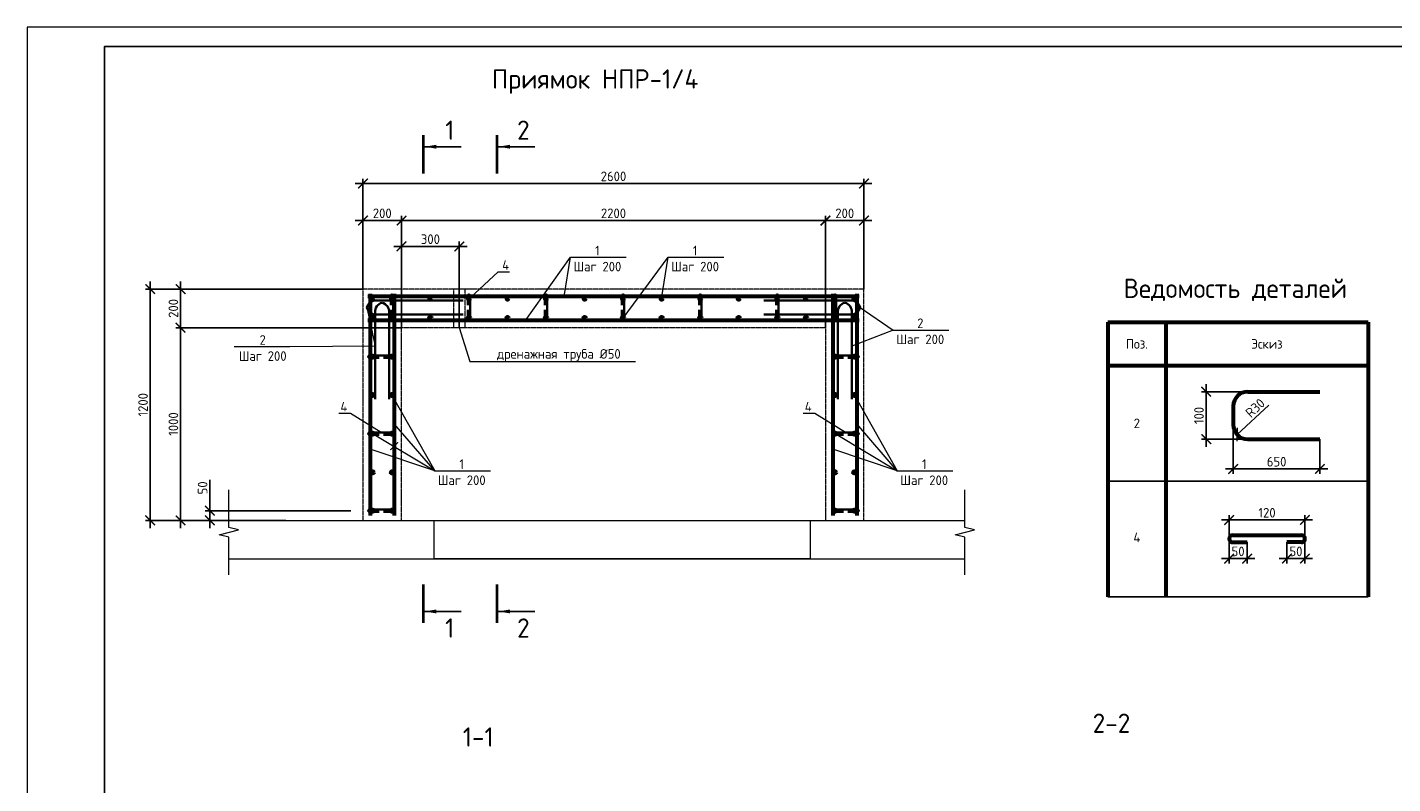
# Model space of a CAD drawing. Header units: millimetres. Extents: x 130535 to 3472113, y -231620 to 121434.
# Tile 29 of 133: x 344596 to 380023, y -118390 to -98765. Entities that reach past the tile are written whole.
import ezdxf
from ezdxf import colors
from ezdxf.entities.mleader import LeaderData, LeaderLine
from ezdxf.enums import TextEntityAlignment as Align
from ezdxf.math import Vec2, Vec3

# ---------------------------------------------------------------- set-up
doc = ezdxf.new("R2010")
doc.units = ezdxf.units.MM
doc.linetypes.add('DASHED', pattern=[7, 5, -2, 0])
doc.layers.get('DEFPOINTS').update_dxf_attribs({"color": 1, "lineweight": 0})
for name, color, linetype, lineweight in [('Основная 0.35', 200, 'Continuous', 35), ('Основная 0.60', 142, 'Continuous', 60), ('РАЗМЕРЫ', 1, 'Continuous', 9), ('Символы 0.20', 1, 'Continuous', 20), ('Текст 5.00', 82, 'Continuous', 50), ('Тонкая', 81, 'Continuous', 20), ('Тонкая 0.20', 30, 'Continuous', 20), ('ТОНКИЕ', 7, 'Continuous', 9), ('Штриховая 0.20', 42, 'DASHED', 20)]:
    doc.layers.add(name, color=color, linetype=linetype, lineweight=lineweight)
doc.layers.add('ТОЛСТЫЕ_ОСНОВНЫЕ', color=6, linetype='Continuous')
doc.styles.add('GOST-2.304_Type-B', font='GOST_Common.ttf')
doc.dimstyles.new('СПДС', dxfattribs={"dimscale": 100, "dimtxt": 2.5, "dimasz": 2.5, "dimexe": 1.25, "dimexo": 0, "dimtad": 1, "dimdec": 0, "dimtxsty": 'GOST-2.304_Type-B', "dimblk": 'ARCHTICK', "dimcen": 2.5, "dimdle": 2, "dimadec": 0, "dimazin": 2, "dimtfac": 0.75, "dimtdec": 0, "dimtmove": 1, "dimatfit": 3, "dimfxl": 1, "dimtolj": 1, "dimarcsym": 1})

# ---------------------------------------------------------------- blocks, each defined once
blk = doc.blocks.new('*U5')
at = {"layer": 'ТОЛСТЫЕ_ОСНОВНЫЕ', "color": 6}
blk.add_lwpolyline([(20, 5), (589, 5), (589, 415), (20, 415)], close=True, dxfattribs=at)
at = {"layer": 'ТОНКИЕ'}
blk.add_lwpolyline([(0, 0), (594, 0), (594, 420), (0, 420)], close=True, dxfattribs=at)
blk = doc.blocks.new('_ArchTick')
at = {"color": 0, "linetype": 'ByBlock', "const_width": 0.15}
blk.add_lwpolyline([(-0.5, -0.5), (0.5, 0.5)], dxfattribs=at)
blk = doc.blocks.new('*D661')
at = {"layer": 'DEFPOINTS', "color": 0, "linetype": 'Continuous', "lineweight": 0, "transparency": 16777216}
for p in [(349333, -111558), (351305, -111558), (352993, -111308)]:
    blk.add_point(p, dxfattribs=at)
at = {"layer": 'РАЗМЕРЫ', "color": 0, "linetype": 'Continuous', "lineweight": -2, "transparency": 16777216}
for p, q in [((349333, -110502), (349333, -111308)), ((349333, -111108), (349333, -111758)), ((352993, -111308), (349208, -111308)), ((351305, -111558), (349208, -111558))]:
    blk.add_line(p, q, dxfattribs=at)
at = {"layer": 'РАЗМЕРЫ', "color": 0, "linetype": 'Continuous', "lineweight": -2, "transparency": 16777216, "xscale": 250, "yscale": 250, "zscale": 250}
for p, rotation in [((349333, -111308), 90), ((349333, -111558), 270)]:
    blk.add_blockref('_ArchTick', p, dxfattribs=dict(at, rotation=rotation))
at = {"layer": 'РАЗМЕРЫ', "color": 0, "linetype": 'Continuous', "lineweight": 0, "transparency": 16777216, "insert": (349145, -110715), "char_height": 250, "attachment_point": 5, "rotation": 90, "style": 'GOST-2.304_Type-B'}
blk.add_mtext('\\A1;50', dxfattribs=at)
blk = doc.blocks.new('*D662')
at = {"layer": 'DEFPOINTS', "color": 0, "linetype": 'Continuous', "lineweight": 0, "transparency": 16777216}
for p in [(348573, -106558), (354305, -106558), (349824, -111558)]:
    blk.add_point(p, dxfattribs=at)
at = {"layer": 'РАЗМЕРЫ', "color": 0, "linetype": 'Continuous', "lineweight": -2, "transparency": 16777216}
for p, q in [((354305, -106558), (348448, -106558)), ((348573, -111758), (348573, -106358)), ((349824, -111558), (348448, -111558))]:
    blk.add_line(p, q, dxfattribs=at)
at = {"layer": 'РАЗМЕРЫ', "color": 0, "linetype": 'Continuous', "lineweight": -2, "transparency": 16777216, "xscale": 250, "yscale": 250, "zscale": 250}
for p, rotation in [((348573, -106558), 90), ((348573, -111558), 270)]:
    blk.add_blockref('_ArchTick', p, dxfattribs=dict(at, rotation=rotation))
at = {"layer": 'РАЗМЕРЫ', "color": 0, "linetype": 'Continuous', "lineweight": 0, "transparency": 16777216, "insert": (348386, -109058), "char_height": 250, "attachment_point": 5, "rotation": 90, "style": 'GOST-2.304_Type-B'}
blk.add_mtext('\\A1;1000', dxfattribs=at)
blk = doc.blocks.new('*D663')
at = {"layer": 'DEFPOINTS', "color": 0, "linetype": 'Continuous', "lineweight": 0, "transparency": 16777216}
for p in [(348573, -105558), (353305, -105558), (354305, -106558)]:
    blk.add_point(p, dxfattribs=at)
at = {"layer": 'РАЗМЕРЫ', "color": 0, "linetype": 'Continuous', "lineweight": -2, "transparency": 16777216}
for p, q in [((353305, -105558), (348448, -105558)), ((348573, -106758), (348573, -105358)), ((354305, -106558), (348448, -106558))]:
    blk.add_line(p, q, dxfattribs=at)
at = {"layer": 'РАЗМЕРЫ', "color": 0, "linetype": 'Continuous', "lineweight": -2, "transparency": 16777216, "xscale": 250, "yscale": 250, "zscale": 250}
for p, rotation in [((348573, -105558), 90), ((348573, -106558), 270)]:
    blk.add_blockref('_ArchTick', p, dxfattribs=dict(at, rotation=rotation))
at = {"layer": 'РАЗМЕРЫ', "color": 0, "linetype": 'Continuous', "lineweight": 0, "transparency": 16777216, "insert": (348386, -106058), "char_height": 250, "attachment_point": 5, "rotation": 90, "style": 'GOST-2.304_Type-B'}
blk.add_mtext('\\A1;200', dxfattribs=at)
blk = doc.blocks.new('*D664')
at = {"layer": 'DEFPOINTS', "color": 0, "linetype": 'Continuous', "lineweight": 0, "transparency": 16777216}
for p in [(354305, -103778), (353305, -105558), (354305, -106558)]:
    blk.add_point(p, dxfattribs=at)
at = {"layer": 'РАЗМЕРЫ', "color": 0, "linetype": 'Continuous', "lineweight": -2, "transparency": 16777216}
for p, q in [((353105, -103778), (354505, -103778)), ((353305, -105558), (353305, -103653)), ((354305, -106558), (354305, -103653))]:
    blk.add_line(p, q, dxfattribs=at)
at = {"layer": 'РАЗМЕРЫ', "color": 0, "linetype": 'Continuous', "lineweight": -2, "transparency": 16777216, "xscale": 250, "yscale": 250, "zscale": 250, "rotation": 180}
blk.add_blockref('_ArchTick', (353305, -103778), dxfattribs=at)
at = {"layer": 'РАЗМЕРЫ', "color": 0, "linetype": 'Continuous', "lineweight": -2, "transparency": 16777216, "xscale": 250, "yscale": 250, "zscale": 250}
blk.add_blockref('_ArchTick', (354305, -103778), dxfattribs=at)
at = {"layer": 'РАЗМЕРЫ', "color": 0, "linetype": 'Continuous', "lineweight": 0, "transparency": 16777216, "insert": (353805, -103591), "char_height": 250, "attachment_point": 5, "style": 'GOST-2.304_Type-B'}
blk.add_mtext('\\A1;200', dxfattribs=at)
blk = doc.blocks.new('*D665')
at = {"layer": 'DEFPOINTS', "color": 0, "linetype": 'Continuous', "lineweight": 0, "transparency": 16777216}
for p in [(365305, -103778), (354305, -106558), (365305, -106558)]:
    blk.add_point(p, dxfattribs=at)
at = {"layer": 'РАЗМЕРЫ', "color": 0, "linetype": 'Continuous', "lineweight": -2, "transparency": 16777216}
for p, q in [((354105, -103778), (365505, -103778)), ((354305, -106558), (354305, -103653)), ((365305, -106558), (365305, -103653))]:
    blk.add_line(p, q, dxfattribs=at)
at = {"layer": 'РАЗМЕРЫ', "color": 0, "linetype": 'Continuous', "lineweight": -2, "transparency": 16777216, "xscale": 250, "yscale": 250, "zscale": 250, "rotation": 180}
blk.add_blockref('_ArchTick', (354305, -103778), dxfattribs=at)
at = {"layer": 'РАЗМЕРЫ', "color": 0, "linetype": 'Continuous', "lineweight": -2, "transparency": 16777216, "xscale": 250, "yscale": 250, "zscale": 250}
blk.add_blockref('_ArchTick', (365305, -103778), dxfattribs=at)
at = {"layer": 'РАЗМЕРЫ', "color": 0, "linetype": 'Continuous', "lineweight": 0, "transparency": 16777216, "insert": (359805, -103591), "char_height": 250, "attachment_point": 5, "style": 'GOST-2.304_Type-B'}
blk.add_mtext('\\A1;2200', dxfattribs=at)
blk = doc.blocks.new('*D666')
at = {"layer": 'DEFPOINTS', "color": 0, "linetype": 'Continuous', "lineweight": 0, "transparency": 16777216}
for p in [(366305, -103778), (366305, -105558), (365305, -106558)]:
    blk.add_point(p, dxfattribs=at)
at = {"layer": 'РАЗМЕРЫ', "color": 0, "linetype": 'Continuous', "lineweight": -2, "transparency": 16777216}
for p, q in [((365105, -103778), (366505, -103778)), ((365305, -106558), (365305, -103653)), ((366305, -105558), (366305, -103653))]:
    blk.add_line(p, q, dxfattribs=at)
at = {"layer": 'РАЗМЕРЫ', "color": 0, "linetype": 'Continuous', "lineweight": -2, "transparency": 16777216, "xscale": 250, "yscale": 250, "zscale": 250, "rotation": 180}
blk.add_blockref('_ArchTick', (365305, -103778), dxfattribs=at)
at = {"layer": 'РАЗМЕРЫ', "color": 0, "linetype": 'Continuous', "lineweight": -2, "transparency": 16777216, "xscale": 250, "yscale": 250, "zscale": 250}
blk.add_blockref('_ArchTick', (366305, -103778), dxfattribs=at)
at = {"layer": 'РАЗМЕРЫ', "color": 0, "linetype": 'Continuous', "lineweight": 0, "transparency": 16777216, "insert": (365805, -103591), "char_height": 250, "attachment_point": 5, "style": 'GOST-2.304_Type-B'}
blk.add_mtext('\\A1;200', dxfattribs=at)
blk = doc.blocks.new('A$C862932c0')
at = {"layer": 'Основная 0.35'}
for p, q in [((130, 6), (6, 6)), ((6, -6), (56, -6)), ((130, -6), (80, -6))]:
    blk.add_line(p, q, dxfattribs=at)
for centre, start, end in [((6, 0), 90, 270), ((130, 0), 270, 90)]:
    blk.add_arc(centre, 6, start, end, dxfattribs=at)
blk = doc.blocks.new('_None')
blk = doc.blocks.new('*D667')
at = {"layer": 'DEFPOINTS', "color": 0, "linetype": 'Continuous', "lineweight": 0, "transparency": 16777216}
for p in [(366305, -102820), (353305, -104058), (366305, -104058)]:
    blk.add_point(p, dxfattribs=at)
at = {"layer": 'РАЗМЕРЫ', "color": 0, "linetype": 'Continuous', "lineweight": -2, "transparency": 16777216}
for p, q in [((353305, -104058), (353305, -102695)), ((366305, -104058), (366305, -102695)), ((353105, -102820), (366505, -102820))]:
    blk.add_line(p, q, dxfattribs=at)
at = {"layer": 'РАЗМЕРЫ', "color": 0, "linetype": 'Continuous', "lineweight": -2, "transparency": 16777216, "xscale": 250, "yscale": 250, "zscale": 250, "rotation": 180}
blk.add_blockref('_ArchTick', (353305, -102820), dxfattribs=at)
at = {"layer": 'РАЗМЕРЫ', "color": 0, "linetype": 'Continuous', "lineweight": -2, "transparency": 16777216, "xscale": 250, "yscale": 250, "zscale": 250}
blk.add_blockref('_ArchTick', (366305, -102820), dxfattribs=at)
at = {"layer": 'РАЗМЕРЫ', "color": 0, "linetype": 'Continuous', "lineweight": 0, "transparency": 16777216, "insert": (359805, -102632), "char_height": 250, "attachment_point": 5, "style": 'GOST-2.304_Type-B'}
blk.add_mtext('\\A1;2600', dxfattribs=at)
blk = doc.blocks.new('*D668')
at = {"layer": 'DEFPOINTS', "color": 0, "linetype": 'Continuous', "lineweight": 0, "transparency": 16777216}
for p in [(347785, -105558), (351305, -105558), (349824, -111558)]:
    blk.add_point(p, dxfattribs=at)
at = {"layer": 'РАЗМЕРЫ', "color": 0, "linetype": 'Continuous', "lineweight": -2, "transparency": 16777216}
for p, q in [((351305, -105558), (347660, -105558)), ((347785, -111758), (347785, -105358)), ((349824, -111558), (347660, -111558))]:
    blk.add_line(p, q, dxfattribs=at)
at = {"layer": 'РАЗМЕРЫ', "color": 0, "linetype": 'Continuous', "lineweight": -2, "transparency": 16777216, "xscale": 250, "yscale": 250, "zscale": 250}
for p, rotation in [((347785, -105558), 90), ((347785, -111558), 270)]:
    blk.add_blockref('_ArchTick', p, dxfattribs=dict(at, rotation=rotation))
at = {"layer": 'РАЗМЕРЫ', "color": 0, "linetype": 'Continuous', "lineweight": 0, "transparency": 16777216, "insert": (347598, -108558), "char_height": 250, "attachment_point": 5, "rotation": 90, "style": 'GOST-2.304_Type-B'}
blk.add_mtext('\\A1;1200', dxfattribs=at)
blk = doc.blocks.new('*D669')
at = {"layer": 'DEFPOINTS', "color": 0, "linetype": 'Continuous', "lineweight": 0, "transparency": 16777216}
for p in [(355805, -104450), (354305, -106558), (355805, -106558)]:
    blk.add_point(p, dxfattribs=at)
at = {"layer": 'РАЗМЕРЫ', "color": 0, "linetype": 'Continuous', "lineweight": -2, "transparency": 16777216}
for p, q in [((354105, -104450), (356005, -104450)), ((354305, -106558), (354305, -104325)), ((355805, -106558), (355805, -104325))]:
    blk.add_line(p, q, dxfattribs=at)
at = {"layer": 'РАЗМЕРЫ', "color": 0, "linetype": 'Continuous', "lineweight": -2, "transparency": 16777216, "xscale": 250, "yscale": 250, "zscale": 250, "rotation": 180}
blk.add_blockref('_ArchTick', (354305, -104450), dxfattribs=at)
at = {"layer": 'РАЗМЕРЫ', "color": 0, "linetype": 'Continuous', "lineweight": -2, "transparency": 16777216, "xscale": 250, "yscale": 250, "zscale": 250}
blk.add_blockref('_ArchTick', (355805, -104450), dxfattribs=at)
at = {"layer": 'РАЗМЕРЫ', "color": 0, "linetype": 'Continuous', "lineweight": 0, "transparency": 16777216, "insert": (355055, -104262), "char_height": 250, "attachment_point": 5, "style": 'GOST-2.304_Type-B'}
blk.add_mtext('\\A1;300', dxfattribs=at)
blk = doc.blocks.new('*D680')
at = {"layer": 'DEFPOINTS', "color": 0, "linetype": 'Continuous', "lineweight": 0, "transparency": 16777216}
for p in [(375184, -108221), (376261, -108221), (376261, -109451)]:
    blk.add_point(p, dxfattribs=at)
at = {"layer": 'РАЗМЕРЫ', "color": 0, "linetype": 'Continuous', "lineweight": -2, "transparency": 16777216}
for p, q in [((375184, -109651), (375184, -108021)), ((376261, -108221), (375059, -108221)), ((376261, -109451), (375059, -109451))]:
    blk.add_line(p, q, dxfattribs=at)
at = {"layer": 'РАЗМЕРЫ', "color": 0, "linetype": 'Continuous', "lineweight": -2, "transparency": 16777216, "xscale": 250, "yscale": 250, "zscale": 250}
for p, rotation in [((375184, -108221), 90), ((375184, -109451), 270)]:
    blk.add_blockref('_ArchTick', p, dxfattribs=dict(at, rotation=rotation))
at = {"layer": 'РАЗМЕРЫ', "color": 0, "linetype": 'Continuous', "lineweight": 0, "transparency": 16777216, "insert": (374996, -108836), "char_height": 250, "attachment_point": 5, "rotation": 90, "style": 'GOST-2.304_Type-B'}
blk.add_mtext('\\A1;100', dxfattribs=at)
blk = doc.blocks.new('*D681')
at = {"layer": 'DEFPOINTS', "color": 0, "linetype": 'Continuous', "lineweight": 0, "transparency": 16777216}
for p in [(375886, -109076), (378136, -109451), (378136, -110224)]:
    blk.add_point(p, dxfattribs=at)
at = {"layer": 'РАЗМЕРЫ', "color": 0, "linetype": 'Continuous', "lineweight": -2, "transparency": 16777216}
for p, q in [((375886, -109076), (375886, -110349)), ((378136, -109451), (378136, -110349)), ((375686, -110224), (378336, -110224))]:
    blk.add_line(p, q, dxfattribs=at)
at = {"layer": 'РАЗМЕРЫ', "color": 0, "linetype": 'Continuous', "lineweight": -2, "transparency": 16777216, "xscale": 250, "yscale": 250, "zscale": 250, "rotation": 180}
blk.add_blockref('_ArchTick', (375886, -110224), dxfattribs=at)
at = {"layer": 'РАЗМЕРЫ', "color": 0, "linetype": 'Continuous', "lineweight": -2, "transparency": 16777216, "xscale": 250, "yscale": 250, "zscale": 250}
blk.add_blockref('_ArchTick', (378136, -110224), dxfattribs=at)
at = {"layer": 'РАЗМЕРЫ', "color": 0, "linetype": 'Continuous', "lineweight": 0, "transparency": 16777216, "insert": (377011, -110036), "char_height": 250, "attachment_point": 5, "style": 'GOST-2.304_Type-B'}
blk.add_mtext('\\A1;650', dxfattribs=at)
blk = doc.blocks.new('*D682')
at = {"layer": 'DEFPOINTS', "color": 0, "linetype": 'Continuous', "lineweight": 0, "transparency": 16777216}
for p in [(376261, -109076), (375987, -109331)]:
    blk.add_point(p, dxfattribs=at)
at = {"layer": 'РАЗМЕРЫ', "color": 0, "linetype": 'Continuous', "lineweight": -2, "transparency": 16777216}
blk.add_line((376811, -108566), (375987, -109331), dxfattribs=at)
at = {"layer": 'РАЗМЕРЫ', "color": 0, "linetype": 'Continuous', "lineweight": -2, "transparency": 16777216, "xscale": 250, "yscale": 250, "zscale": 250, "rotation": 222.8482016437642}
blk.add_blockref('_ArchTick', (375987, -109331), dxfattribs=at)
at = {"layer": 'РАЗМЕРЫ', "color": 0, "linetype": 'Continuous', "lineweight": 0, "transparency": 16777216, "insert": (376455, -108641), "char_height": 250, "attachment_point": 5, "rotation": 42.8482, "style": 'GOST-2.304_Type-B'}
blk.add_mtext('\\A1;R30', dxfattribs=at)
blk = doc.blocks.new('*D683')
at = {"layer": 'DEFPOINTS', "color": 0, "linetype": 'Continuous', "lineweight": 0, "transparency": 16777216}
for p in [(377280, -112127), (377746, -112035), (377280, -112550)]:
    blk.add_point(p, dxfattribs=at)
at = {"layer": 'РАЗМЕРЫ', "color": 0, "linetype": 'Continuous', "lineweight": -2, "transparency": 16777216}
for p, q in [((377280, -112127), (377280, -112675)), ((377746, -112035), (377746, -112675)), ((377946, -112550), (377080, -112550))]:
    blk.add_line(p, q, dxfattribs=at)
at = {"layer": 'РАЗМЕРЫ', "color": 0, "linetype": 'Continuous', "lineweight": -2, "transparency": 16777216, "xscale": 250, "yscale": 250, "zscale": 250, "rotation": 180}
blk.add_blockref('_ArchTick', (377280, -112550), dxfattribs=at)
at = {"layer": 'РАЗМЕРЫ', "color": 0, "linetype": 'Continuous', "lineweight": -2, "transparency": 16777216, "xscale": 250, "yscale": 250, "zscale": 250}
blk.add_blockref('_ArchTick', (377746, -112550), dxfattribs=at)
at = {"layer": 'РАЗМЕРЫ', "color": 0, "linetype": 'Continuous', "lineweight": 0, "transparency": 16777216, "insert": (377513, -112363), "char_height": 250, "attachment_point": 5, "style": 'GOST-2.304_Type-B'}
blk.add_mtext('\\A1;50', dxfattribs=at)
blk = doc.blocks.new('*D684')
at = {"layer": 'DEFPOINTS', "color": 0, "linetype": 'Continuous', "lineweight": 0, "transparency": 16777216}
for p in [(375778, -112035), (376245, -112127), (376245, -112550)]:
    blk.add_point(p, dxfattribs=at)
at = {"layer": 'РАЗМЕРЫ', "color": 0, "linetype": 'Continuous', "lineweight": -2, "transparency": 16777216}
for p, q in [((375778, -112035), (375778, -112675)), ((376245, -112127), (376245, -112675)), ((375578, -112550), (376445, -112550))]:
    blk.add_line(p, q, dxfattribs=at)
at = {"layer": 'РАЗМЕРЫ', "color": 0, "linetype": 'Continuous', "lineweight": -2, "transparency": 16777216, "xscale": 250, "yscale": 250, "zscale": 250, "rotation": 180}
blk.add_blockref('_ArchTick', (375778, -112550), dxfattribs=at)
at = {"layer": 'РАЗМЕРЫ', "color": 0, "linetype": 'Continuous', "lineweight": -2, "transparency": 16777216, "xscale": 250, "yscale": 250, "zscale": 250}
blk.add_blockref('_ArchTick', (376245, -112550), dxfattribs=at)
at = {"layer": 'РАЗМЕРЫ', "color": 0, "linetype": 'Continuous', "lineweight": 0, "transparency": 16777216, "insert": (376011, -112363), "char_height": 250, "attachment_point": 5, "style": 'GOST-2.304_Type-B'}
blk.add_mtext('\\A1;50', dxfattribs=at)
blk = doc.blocks.new('*D685')
at = {"layer": 'DEFPOINTS', "color": 0, "linetype": 'Continuous', "lineweight": 0, "transparency": 16777216}
for p in [(377746, -111547), (375780, -112015), (377746, -112036)]:
    blk.add_point(p, dxfattribs=at)
at = {"layer": 'РАЗМЕРЫ', "color": 0, "linetype": 'Continuous', "lineweight": -2, "transparency": 16777216}
for p, q in [((375580, -111547), (377946, -111547)), ((375780, -112015), (375780, -111422)), ((377746, -112036), (377746, -111422))]:
    blk.add_line(p, q, dxfattribs=at)
at = {"layer": 'РАЗМЕРЫ', "color": 0, "linetype": 'Continuous', "lineweight": -2, "transparency": 16777216, "xscale": 250, "yscale": 250, "zscale": 250, "rotation": 180}
blk.add_blockref('_ArchTick', (375780, -111547), dxfattribs=at)
at = {"layer": 'РАЗМЕРЫ', "color": 0, "linetype": 'Continuous', "lineweight": -2, "transparency": 16777216, "xscale": 250, "yscale": 250, "zscale": 250}
blk.add_blockref('_ArchTick', (377746, -111547), dxfattribs=at)
at = {"layer": 'РАЗМЕРЫ', "color": 0, "linetype": 'Continuous', "lineweight": 0, "transparency": 16777216, "insert": (376763, -111360), "char_height": 250, "attachment_point": 5, "style": 'GOST-2.304_Type-B'}
blk.add_mtext('\\A1;120', dxfattribs=at)

msp = doc.modelspace()

# ---------------------------------------------------------------- linework, layer by layer
at = {"layer": 'Основная 0.35'}
for p, q in [((355906.7, -105853.5), (353656.7, -105853.5)), ((353801.6, -105913.1), (353799.8, -105913.1)), ((363703, -105853.5), (365953, -105853.5)), ((365808.1, -105913.1), (365809.9, -105913.1)), ((353406.7, -106034.6), (353406.7, -106032.8)), ((353620.5, -108413.1), (353620.5, -106163.1)), ((355906.7, -106214), (353656.7, -106214)), ((353981, -108413.1), (353981, -106163.1)), ((363703, -106214), (365953, -106214)), ((365628.7, -108413.1), (365628.7, -106163.1)), ((365989.3, -108413.1), (365989.3, -106163.1)), ((366203, -106034.6), (366203, -106032.8))]:
    msp.add_line(p, q, dxfattribs=at)
for centre, start, end in [((353634.1, -106085.4), 84.44835, 167.41224), ((353852.4, -106140.6), 102.58776, 185.55165), ((353749, -106140.6), 354.44835, 77.41224), ((365860.7, -106140.6), 102.58776, 185.55165), ((365757.3, -106140.6), 354.44835, 77.41224), ((365975.6, -106085.4), 12.58776, 95.55165), ((353634.1, -105982.1), 192.58776, 275.55165), ((365975.6, -105982.1), 264.44835, 347.41224)]:
    msp.add_arc(centre, 233.1, start, end, dxfattribs=at)
at = {"layer": 'Основная 0.60'}
for p, q in [((366179.9, -105747.7), (353429.9, -105747.7)), ((353494.9, -105682.7), (353494.9, -111432.7)), ((354114.9, -105682.7), (354114.9, -111432.7)), ((365494.9, -105682.7), (365494.9, -111432.7)), ((366114.9, -105682.7), (366114.9, -111432.7)), ((366179.9, -106367.7), (353429.9, -106367.7)), ((376261.5, -108221), (378136.5, -108221)), ((375886.5, -108596), (375886.5, -109075.6)), ((376261.5, -109450.6), (378136.5, -109450.6)), ((375869.5, -111943.4), (377654.6, -111943.4)), ((375869.5, -112127.1), (376244.5, -112127.1)), ((377654.6, -112127.1), (377279.6, -112127.1))]:
    msp.add_line(p, q, dxfattribs=at)
at = {"layer": 'Основная 0.60', "linetype": 'Continuous', "lineweight": 60}
for p, q in [((372635.3, -106415.4), (379385.3, -106415.4)), ((372635.3, -106415.4), (372635.3, -113540.4)), ((374135.3, -106415.4), (374135.3, -113540.4)), ((379385.3, -106415.4), (379385.3, -113540.4)), ((372635.3, -107540.4), (379385.3, -107540.4))]:
    msp.add_line(p, q, dxfattribs=at)
at = {"layer": 'Основная 0.60', "linetype": 'Continuous', "lineweight": -3}
for p, q in [((372635.3, -110540.4), (379385.3, -110540.4)), ((372635.3, -110540.4), (379385.3, -110540.4)), ((372635.3, -113540.4), (379385.3, -113540.4))]:
    msp.add_line(p, q, dxfattribs=at)
at = {"layer": 'Основная 0.60'}
for centre in [(353554.9, -105807.7), (353554.9, -105807.7), (354054.9, -105807.7), (355054.9, -105807.7), (356054.9, -105807.7), (357054.9, -105807.7), (358054.9, -105807.7), (359054.9, -105807.7), (360054.9, -105807.7), (361054.9, -105807.7), (362054.9, -105807.7), (363054.9, -105807.7), (364054.9, -105807.7), (364800.7, -105807.7), (365554.9, -105807.7), (366054.9, -105807.7), (353554.9, -106307.7), (354054.9, -106307.7), (355054.9, -106307.7), (356054.9, -106307.7), (357054.9, -106307.7), (358054.9, -106307.7), (359054.9, -106307.7), (360054.9, -106307.7), (361054.9, -106307.7), (362054.9, -106307.7), (363054.9, -106307.7), (364054.9, -106307.7), (364800.7, -106307.7), (365554.9, -106307.7), (366054.9, -106307.7), (353554.9, -107307.7), (354054.9, -107307.7), (365554.9, -107307.7), (366054.9, -107307.7), (353554.9, -108307.7), (354054.9, -108307.7), (365554.9, -108307.7), (366054.9, -108307.7), (353554.9, -109307.7), (354054.9, -109307.7), (365554.9, -109307.7), (366054.9, -109307.7), (353554.9, -110307.7), (354054.9, -110307.7), (365554.9, -110307.7), (366054.9, -110307.7), (353554.9, -111307.7), (354054.9, -111307.7), (365554.9, -111307.7), (366054.9, -111307.7)]:
    msp.add_circle(centre, 30, dxfattribs=at)
for centre, radius, start, end in [((376261.5, -108596), 375, 90, 180), ((376261.5, -109075.6), 375, 180, 270), ((375869.5, -112035.2), 91.8, 90, 270), ((377654.6, -112035.2), 91.8, 270, 90)]:
    msp.add_arc(centre, radius, start, end, dxfattribs=at)
at = {"layer": 'РАЗМЕРЫ', "linetype": 'Continuous', "lineweight": 0}
for p, q in [((357519.7, -106367.7), (358685.6, -104732.1)), ((360054.9, -106307.7), (361220.7, -104732.1)), ((355165.6, -110275.2), (354114.9, -109051)), ((367165.6, -110275.2), (366114.9, -109051)), ((353554.9, -109307.7), (355165.6, -110275.2)), ((365554.9, -109307.7), (367165.6, -110275.2)), ((355165.6, -110275.2), (353494.9, -109710)), ((367165.6, -110275.2), (365494.9, -109710))]:
    msp.add_line(p, q, dxfattribs=at)
at = {"layer": 'Символы 0.20'}
msp.add_lwpolyline([(367063.9, -106619), (365989.3, -107038.1)], dxfattribs=at)
at = {"layer": 'Тонкая'}
for points in [[(349823.9, -112972.5), (349823.9, -112822.5), (349823.9, -111992.9), (349573.9, -111930.4), (350073.9, -111805.4), (349823.9, -111742.9), (349823.9, -110913.4), (349823.9, -110763.4)], [(368922.2, -112972.5), (368922.2, -112822.5), (368922.2, -111992.9), (368672.2, -111930.4), (369172.2, -111805.4), (368922.2, -111742.9), (368922.2, -110913.4), (368922.2, -110763.4)]]:
    msp.add_lwpolyline(points, dxfattribs=at)
at = {"layer": 'Тонкая 0.20'}
msp.add_line((349823.9, -111557.7), (355154.9, -111557.7), dxfattribs=at)
at = {"layer": 'Тонкая 0.20', "ltscale": 6}
for p, q in [((364919.6, -111557.7), (368922.2, -111557.7)), ((349823.9, -112557.7), (368922.2, -112557.7))]:
    msp.add_line(p, q, dxfattribs=at)
at = {"layer": 'Тонкая 0.20'}
msp.add_lwpolyline([(355154.9, -111557.7), (364904.9, -111557.7), (364904.9, -112557.7), (355154.9, -112557.7)], close=True, dxfattribs=at)
at = {"layer": 'ТОНКИЕ', "linetype": 'Continuous', "lineweight": 25, "ltscale": 200}
for p, q in [((354906.6, -101863.2), (355856.6, -101863.2)), ((356817.1, -101863.2), (357767.1, -101863.2)), ((354906.6, -113921), (355856.6, -113921)), ((356817.1, -113921), (357767.1, -113921))]:
    msp.add_line(p, q, dxfattribs=at)
at = {"layer": 'ТОНКИЕ', "linetype": 'Continuous', "lineweight": 25, "ltscale": 200, "const_width": 70}
for points in [[(354871.6, -101563.2), (354871.6, -102563.2)], [(356782.1, -101563.2), (356782.1, -102563.2)], [(354871.6, -114221), (354871.6, -113221)], [(356782.1, -114221), (356782.1, -113221)]]:
    msp.add_lwpolyline(points, dxfattribs=at)
at = {"layer": 'ТОНКИЕ', "linetype": 'Continuous', "lineweight": 25, "ltscale": 200}
for points in [[(354906.6, -101863.2), (355207.1, -101813), (355207.1, -101913.5)], [(356817.1, -101863.2), (357117.6, -101813), (357117.6, -101913.5)], [(354906.6, -113921), (355207.1, -113870.7), (355207.1, -113971.3)], [(356817.1, -113921), (357117.6, -113870.7), (357117.6, -113971.3)]]:
    msp.add_solid(points, dxfattribs=at)
at = {"layer": 'Штриховая 0.20'}
msp.add_lwpolyline([(366304.9, -111557.7), (366304.9, -105557.7), (353304.9, -105557.7), (353304.9, -111557.7), (354304.9, -111557.7), (354304.9, -106557.7), (365304.9, -106557.7), (365304.9, -111557.7), (366304.9, -111557.7)], dxfattribs=at)
msp.add_lwpolyline([(355654.9, -105557.7), (355654.9, -106557.7), (355954.9, -106557.7), (355954.9, -105557.7)], close=True, dxfattribs=at)

# ---------------------------------------------------------------- block references
at = {"xscale": 100, "yscale": 100, "zscale": 100}
msp.add_blockref('*U5', (344595.6, -140764.6), dxfattribs=at)
at = {"layer": 'Символы 0.20'}
for name, p, xscale, yscale, zscale, rotation in [('A$C862932c0', (354054.9, -105693.7), 5, 5, 5, 270), ('A$C862932c0', (356054.9, -105693.7), 5, 5, 5, 270), ('A$C862932c0', (358054.9, -105693.7), 5, 5, 5, 270), ('A$C862932c0', (360054.9, -105693.7), 5, 5, 5, 270), ('A$C862932c0', (362054.9, -105693.7), 5, 5, 5, 270), ('A$C862932c0', (364054.9, -105693.7), 5, 5, 5, 270), ('A$C862932c0', (365554.9, -105693.7), 5, 5, 5, 270), ('_ArchTick', (354114.9, -109632.9), 200, 200, 200, 180.0000000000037)]:
    msp.add_blockref(name, p, dxfattribs=dict(at, xscale=xscale, yscale=yscale, zscale=zscale, rotation=rotation))
at = {"layer": 'Символы 0.20', "yscale": 5, "zscale": 5}
for p, xscale in [((353440.9, -107307.7), 5), ((366168.8, -107307.7), -5), ((353440.9, -109307.7), 5), ((366168.8, -109307.7), -5), ((353440.9, -111307.7), 5), ((366168.8, -111307.7), -5)]:
    msp.add_blockref('A$C862932c0', p, dxfattribs=dict(at, xscale=xscale))

# ---------------------------------------------------------------- texts
at = {"layer": 'Основная 0.60', "linetype": 'Continuous', "lineweight": -3, "attachment_point": 5, "style": 'GOST-2.304_Type-B'}
for s, insert, char_height, width in [('Ведомость деталей', (375940.3, -105577), 500, 6669.969), ('Поз.', (373385.3, -106977.9), 250, 1200), ('Эскиз', (376760.3, -106977.9), 250, 1200), ('2', (373385.3, -109040.4), 250, 1200), ('4', (373385.3, -112000.3), 250, 1200)]:
    msp.add_mtext(s, dxfattribs=dict(at, insert=insert, char_height=char_height, width=width))
at = {"layer": 'Текст 5.00', "style": 'GOST-2.304_Type-B'}
for s, p in [('Приямок НПР-1/4', (359328.7, -100105.4)), ('2-2', (372726.3, -116820.8)), ('1-1', (356296, -117178.9))]:
    msp.add_text(s, height=500, dxfattribs=at).set_placement(p, align=Align.MIDDLE_CENTER)
at = {"layer": 'ТОНКИЕ', "linetype": 'Continuous', "lineweight": 0, "char_height": 500, "attachment_point": 5, "style": 'GOST-2.304_Type-B'}
for s, insert in [('1', (355556.6, -101433.2)), ('2', (357467.1, -101433.2)), ('1', (355556.6, -114351)), ('2', (357467.1, -114351))]:
    msp.add_mtext_dynamic_manual_height_columns(s, width=723.88, gutter_width=25, heights=[0], dxfattribs=dict(at, insert=insert))

# ---------------------------------------------------------------- dimensions: what is measured, and where the dimension line sits
at = {"layer": 'РАЗМЕРЫ', "color": 3, "linetype": 'Continuous', "lineweight": 0}
for base, p1, p2, picture, middle in [((366304.9, -102819.6), (353304.9, -104057.7), (366304.9, -104057.7), '*D667', (359804.9, -102632.1)), ((354304.9, -103778.2), (353304.9, -105557.7), (354304.9, -106557.7), '*D664', (353804.9, -103590.7)), ((365304.9, -103778.2), (354304.9, -106557.7), (365304.9, -106557.7), '*D665', (359804.9, -103590.7)), ((366304.9, -103778.2), (365304.9, -106557.7), (366304.9, -105557.7), '*D666', (365804.9, -103590.7)), ((355804.9, -104449.6), (354304.9, -106557.7), (355804.9, -106557.7), '*D669', (355054.9, -104262.1))]:
    dim = msp.add_linear_dim(base=base, p1=p1, p2=p2, dimstyle='СПДС', override={"dimlfac": 0.2}, dxfattribs=at)
    dim.commit()
    dim.dimension.update_dxf_attribs({"geometry": picture, "text_midpoint": middle})
for base, p1, p2, angle, picture, middle in [((347785.4, -105557.7), (349823.9, -111557.7), (351304.9, -105557.7), 90, '*D668', (347597.9, -108557.7)), ((348573.1, -105557.7), (354304.9, -106557.7), (353304.9, -105557.7), 270, '*D663', (348385.6, -106057.7)), ((348573.1, -106557.7), (349823.9, -111557.7), (354304.9, -106557.7), 270, '*D662', (348385.6, -109057.7))]:
    dim = msp.add_linear_dim(base=base, p1=p1, p2=p2, angle=angle, dimstyle='СПДС', override={"dimlfac": 0.2}, dxfattribs=at)
    dim.commit()
    dim.dimension.update_dxf_attribs({"geometry": picture, "text_midpoint": middle})
for base, p1, p2, angle, text, picture, middle in [((375183.9, -108221), (376261.5, -109450.6), (376261.5, -108221), 90, '100', '*D680', (374996.4, -108835.8)), ((377279.6, -112550.1), (377746.4, -112035.2), (377279.6, -112127.1), 180, '50', '*D683', (377513, -112362.6))]:
    dim = msp.add_linear_dim(base=base, p1=p1, p2=p2, angle=angle, text=text, dimstyle='СПДС', override={"dimlfac": 0.2}, dxfattribs=at)
    dim.commit()
    dim.dimension.update_dxf_attribs({"geometry": picture, "text_midpoint": middle})
dim = msp.add_radius_dim(center=(376261.5, -109075.6), mpoint=(375986.6, -109330.6), text='R30', dimstyle='СПДС', override={"dimlfac": 0.2}, dxfattribs=at)
dim.commit()
dim.dimension.update_dxf_attribs({"geometry": '*D682', "text_midpoint": (376582.3, -108778.1), "dimtype": 164})
for base, p1, p2, text, picture, middle in [((378136.5, -110223.9), (375886.5, -109075.6), (378136.5, -109450.6), '650', '*D681', (377011.5, -110036.4)), ((377746.4, -111547.2), (375779.9, -112015.3), (377746.4, -112036.2), '120', '*D685', (376763.2, -111359.7)), ((376244.5, -112550.1), (375777.7, -112035.2), (376244.5, -112127.1), '50', '*D684', (376011.1, -112362.6))]:
    dim = msp.add_linear_dim(base=base, p1=p1, p2=p2, text=text, dimstyle='СПДС', override={"dimlfac": 0.2}, dxfattribs=at)
    dim.commit()
    dim.dimension.update_dxf_attribs({"geometry": picture, "text_midpoint": middle})
dim = msp.add_linear_dim(base=(349332.8, -111557.7), p1=(352992.6, -111307.7), p2=(351304.9, -111557.7), angle=270, dimstyle='СПДС', override={"dimlfac": 0.2}, dxfattribs=at)
dim.commit()
dim.dimension.update_dxf_attribs({"geometry": '*D661', "text_midpoint": (349314, -110714.6), "dimtype": 160})

# ---------------------------------------------------------------- leaders
at = {"layer": 'Символы 0.20'}
ml = msp.add_multileader_mtext('Standard', dxfattribs=at)
ml.set_content('1\\PШаг 200', color=256, style='GOST-2.304_Type-B')
ml.set_leader_properties(color=256, linetype='ByLayer', lineweight=-1)
ml.set_arrow_properties(name='NONE')
ml.build(insert=Vec2(0, 0))
ml.multileader.update_dxf_attribs({"text_left_attachment_type": 6, "text_right_attachment_type": 6, "dogleg_length": 1, "arrow_head_size": 18, "scale": 20})
ctx = ml.context
ctx.base_point, ctx.scale, ctx.char_height, ctx.arrow_head_size, ctx.landing_gap_size, ctx.plane_origin = Vec3(358785.6, -104732.1), 20, 250, 18, 9, Vec3(354934.9, -104865.5)
ctx.left_attachment, ctx.right_attachment, ctx.text_align_type = 6, 6, 1
notes = []
notes.append((ctx, [(0, (1, 1, 0), (358685.6, -104732.1), (1, 0), 100, [(0, [(358529, -105747.7)], 0, [])])]))
ctx.mtext.insert, ctx.mtext.alignment, ctx.mtext.flow_direction = Vec3(359387.4, -104432.1), 2, 5
ml = msp.add_multileader_mtext('Standard', dxfattribs=at)
ml.set_content('1\\PШаг 200', color=256, style='GOST-2.304_Type-B')
ml.set_leader_properties(color=256, linetype='ByLayer', lineweight=-1)
ml.set_arrow_properties(name='NONE')
ml.build(insert=Vec2(0, 0))
ml.multileader.update_dxf_attribs({"text_left_attachment_type": 6, "text_right_attachment_type": 6, "dogleg_length": 1, "arrow_head_size": 18, "scale": 20})
ctx = ml.context
ctx.base_point, ctx.scale, ctx.char_height, ctx.arrow_head_size, ctx.landing_gap_size, ctx.plane_origin = Vec3(361320.7, -104732.1), 20, 250, 18, 9, Vec3(357470, -104865.5)
ctx.left_attachment, ctx.right_attachment, ctx.text_align_type = 6, 6, 1
notes.append((ctx, [(0, (1, 1, 0), (361220.7, -104732.1), (1, 0), 100, [(0, [(361054.9, -105807.7)], 0, [])])]))
ctx.mtext.insert, ctx.mtext.alignment, ctx.mtext.flow_direction = Vec3(361922.5, -104432.1), 2, 5
ml = msp.add_multileader_mtext('Standard', dxfattribs=at)
ml.set_content('4', color=256, style='GOST-2.304_Type-B')
ml.set_leader_properties(color=256, linetype='ByLayer', lineweight=-1)
ml.set_arrow_properties(name='NONE')
ml.build(insert=Vec2(0, 0))
ml.multileader.update_dxf_attribs({"text_left_attachment_type": 6, "text_right_attachment_type": 6, "dogleg_length": 1, "arrow_head_size": 18, "scale": 20})
ctx = ml.context
ctx.base_point, ctx.scale, ctx.char_height, ctx.arrow_head_size, ctx.landing_gap_size, ctx.plane_origin = Vec3(356908.9, -105106.9), 20, 250, 18, 9, Vec3(355176.9, -107545.9)
ctx.left_attachment, ctx.right_attachment = 6, 6
notes.append((ctx, [(0, (1, 1, 0), (356808.9, -105106.9), (1, 0), 100, [(0, [(356084.9, -105783.7)], 0, [])])]))
ctx.mtext.insert, ctx.mtext.flow_direction = Vec3(356917.9, -104806.9), 5
ml = msp.add_multileader_mtext('Standard', dxfattribs=at)
ml.set_content('2\\PШаг 200', color=256, style='GOST-2.304_Type-B')
ml.set_leader_properties(color=256, linetype='ByLayer', lineweight=-1)
ml.set_arrow_properties(name='NONE')
ml.build(insert=Vec2(0, 0))
ml.multileader.update_dxf_attribs({"text_left_attachment_type": 6, "text_right_attachment_type": 6, "dogleg_length": 1, "arrow_head_size": 18, "scale": 20})
ctx = ml.context
ctx.base_point, ctx.scale, ctx.char_height, ctx.arrow_head_size, ctx.landing_gap_size, ctx.plane_origin = Vec3(350100.8, -107052.5), 20, 250, 18, 9, Vec3(350524.5, -105158.5)
ctx.left_attachment, ctx.right_attachment, ctx.text_align_type = 6, 6, 1
notes.append((ctx, [(0, (1, 1, 0), (351404.4, -107052.5), (-1, 0), 100, [(1, [(353406.7, -106032.8), (353620.5, -107038.1)], 0, [])])]))
ctx.mtext.insert, ctx.mtext.alignment, ctx.mtext.flow_direction = Vec3(350702.6, -106752.5), 2, 5
ml = msp.add_multileader_mtext('Standard', dxfattribs=at)
ml.set_content('2\\PШаг 200', color=256, style='GOST-2.304_Type-B')
ml.set_leader_properties(color=256, linetype='ByLayer', lineweight=-1)
ml.set_arrow_properties(name='NONE')
ml.build(insert=Vec2(0, 0))
ml.multileader.update_dxf_attribs({"text_left_attachment_type": 6, "text_right_attachment_type": 6, "dogleg_length": 1, "arrow_head_size": 18, "scale": 20})
ctx = ml.context
ctx.base_point, ctx.scale, ctx.char_height, ctx.arrow_head_size, ctx.landing_gap_size, ctx.plane_origin = Vec3(367163.9, -106619), 20, 250, 18, 9, Vec3(367585.2, -105158.5)
ctx.left_attachment, ctx.right_attachment, ctx.text_align_type = 6, 6, 1
notes.append((ctx, [(0, (1, 1, 0), (367063.9, -106619), (1, 0), 100, [(0, [(366203, -106032.8)], 0, [])])]))
ctx.mtext.insert, ctx.mtext.alignment, ctx.mtext.flow_direction = Vec3(367765.7, -106319), 2, 5
ml = msp.add_multileader_mtext('Standard', dxfattribs=at)
ml.set_content('дренажная труба %%C50', color=256, style='GOST-2.304_Type-B')
ml.set_leader_properties(color=256, linetype='ByLayer', lineweight=-1)
ml.set_arrow_properties(name='NONE')
ml.build(insert=Vec2(0, 0))
ml.multileader.update_dxf_attribs({"text_left_attachment_type": 6, "text_right_attachment_type": 6, "dogleg_length": 1, "arrow_head_size": 18, "scale": 20})
ctx = ml.context
ctx.base_point, ctx.scale, ctx.char_height, ctx.arrow_head_size, ctx.landing_gap_size, ctx.plane_origin = Vec3(356715.6, -107438.4), 20, 250, 18, 9, Vec3(355998.6, -110965.1)
ctx.left_attachment, ctx.right_attachment, ctx.text_align_type = 6, 6, 1
notes.append((ctx, [(1, (1, 1, 0), (356076.4, -107438.4), (1, 0), 639.1, [(0, [(355804.9, -106557.7)], 0, [])])]))
ctx.mtext.insert, ctx.mtext.alignment, ctx.mtext.flow_direction = Vec3(358385.2, -107113.4), 2, 5
ml = msp.add_multileader_mtext('Standard', dxfattribs=at)
ml.set_content('1\\PШаг 200', color=256, style='GOST-2.304_Type-B')
ml.set_leader_properties(color=256, linetype='ByLayer', lineweight=-1)
ml.set_arrow_properties(name='NONE')
ml.build(insert=Vec2(0, 0))
ml.multileader.update_dxf_attribs({"text_left_attachment_type": 6, "text_right_attachment_type": 6, "dogleg_length": 1, "arrow_head_size": 18, "scale": 20})
ctx = ml.context
ctx.base_point, ctx.scale, ctx.char_height, ctx.arrow_head_size, ctx.landing_gap_size, ctx.plane_origin = Vec3(355265.6, -110275.2), 20, 250, 18, 9, Vec3(351414.9, -110408.6)
ctx.left_attachment, ctx.right_attachment, ctx.text_align_type = 6, 6, 1
notes.append((ctx, [(0, (1, 1, 0), (355165.6, -110275.2), (1, 0), 100, [(0, [(354054.9, -108307.7)], 0, [])])]))
ctx.mtext.insert, ctx.mtext.alignment, ctx.mtext.flow_direction = Vec3(355867.4, -109975.2), 2, 5
ml = msp.add_multileader_mtext('Standard', dxfattribs=at)
ml.set_content('1\\PШаг 200', color=256, style='GOST-2.304_Type-B')
ml.set_leader_properties(color=256, linetype='ByLayer', lineweight=-1)
ml.set_arrow_properties(name='NONE')
ml.build(insert=Vec2(0, 0))
ml.multileader.update_dxf_attribs({"text_left_attachment_type": 6, "text_right_attachment_type": 6, "dogleg_length": 1, "arrow_head_size": 18, "scale": 20})
ctx = ml.context
ctx.base_point, ctx.scale, ctx.char_height, ctx.arrow_head_size, ctx.landing_gap_size, ctx.plane_origin = Vec3(367265.6, -110275.2), 20, 250, 18, 9, Vec3(363414.9, -110408.6)
ctx.left_attachment, ctx.right_attachment, ctx.text_align_type = 6, 6, 1
notes.append((ctx, [(0, (1, 1, 0), (367165.6, -110275.2), (1, 0), 100, [(0, [(366054.9, -108307.7)], 0, [])])]))
ctx.mtext.insert, ctx.mtext.alignment, ctx.mtext.flow_direction = Vec3(367867.4, -109975.2), 2, 5
ml = msp.add_multileader_mtext('Standard', dxfattribs=at)
ml.set_content('4', color=256, style='GOST-2.304_Type-B')
ml.set_leader_properties(color=256, linetype='ByLayer', lineweight=-1)
ml.set_arrow_properties(name='NONE')
ml.build(insert=Vec2(0, 0))
ml.multileader.update_dxf_attribs({"text_left_attachment_type": 6, "text_right_attachment_type": 6, "dogleg_length": 1, "arrow_head_size": 18, "scale": 20})
ctx = ml.context
ctx.base_point, ctx.scale, ctx.char_height, ctx.arrow_head_size, ctx.landing_gap_size, ctx.plane_origin = Vec3(352710.5, -108784.3), 20, 250, 18, 9, Vec3(352530.9, -109277.7)
ctx.left_attachment, ctx.right_attachment = 6, 6
notes.append((ctx, [(0, (1, 1, 0), (352978.5, -108784.3), (-1, 0), 100, [(0, [(353780.9, -109277.7)], 0, [])])]))
ctx.mtext.insert, ctx.mtext.flow_direction = Vec3(352719.5, -108484.3), 5
ml = msp.add_multileader_mtext('Standard', dxfattribs=at)
ml.set_content('4', color=256, style='GOST-2.304_Type-B')
ml.set_leader_properties(color=256, linetype='ByLayer', lineweight=-1)
ml.set_arrow_properties(name='NONE')
ml.build(insert=Vec2(0, 0))
ml.multileader.update_dxf_attribs({"text_left_attachment_type": 6, "text_right_attachment_type": 6, "dogleg_length": 1, "arrow_head_size": 18, "scale": 20})
ctx = ml.context
ctx.base_point, ctx.scale, ctx.char_height, ctx.arrow_head_size, ctx.landing_gap_size, ctx.plane_origin = Vec3(364758.4, -108784.3), 20, 250, 18, 9, Vec3(364578.8, -109277.7)
ctx.left_attachment, ctx.right_attachment = 6, 6
notes.append((ctx, [(0, (1, 1, 0), (365026.4, -108784.3), (-1, 0), 100, [(0, [(365828.8, -109277.7)], 0, [])])]))
ctx.mtext.insert, ctx.mtext.flow_direction = Vec3(364767.4, -108484.3), 5
for ctx, leaders in notes:
    for number, flags, end, landing, length, lines in leaders:
        leader = LeaderData()
        leader.index, (leader.has_last_leader_line, leader.has_dogleg_vector, leader.attachment_direction) = number, flags
        leader.last_leader_point, leader.dogleg_vector, leader.dogleg_length = Vec3(end), Vec3(landing), length
        for number, points, colour, breaks in lines:
            line = LeaderLine()
            line.index, line.vertices, line.color, line.breaks = number, Vec3.list(points), colors.encode_raw_color(colour), breaks
            leader.lines.append(line)
        ctx.leaders.append(leader)

doc.saveas('drawing.dxf')
